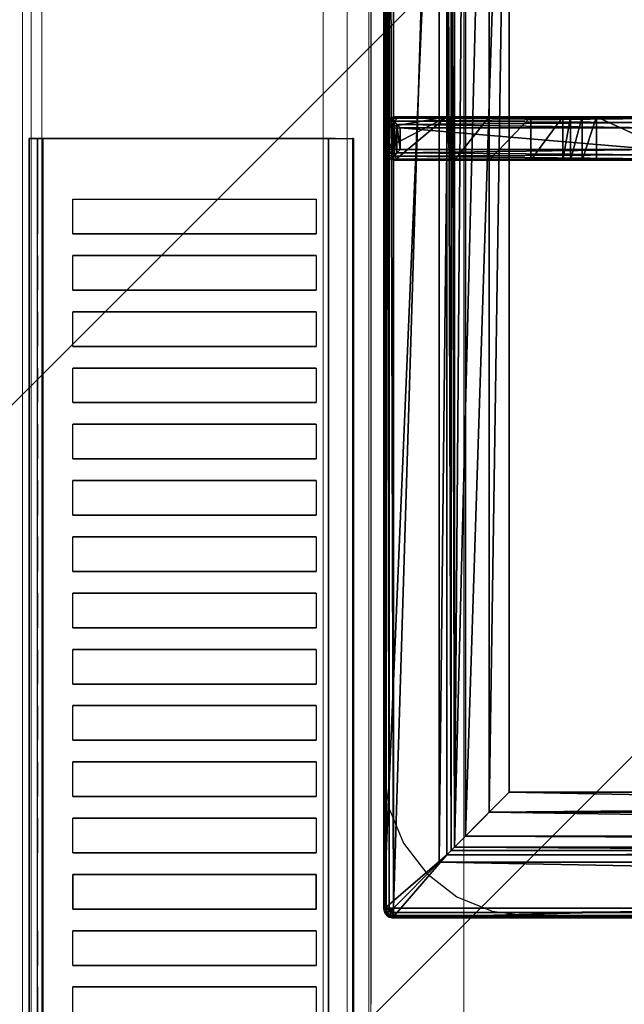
# Model space of a CAD drawing. Header units: millimetres. Extents: x 103872 to 294171, y 5570 to 32737.
# Tile 78 of 117: x 134599 to 134739, y 11654 to 11881. Entities that reach past the tile are written whole.
import ezdxf

# ---------------------------------------------------------------- set-up
doc = ezdxf.new("R2010")
doc.units = ezdxf.units.MM
doc.header["$LTSCALE"] = 2.5
doc.linetypes.add('CONTINUA', pattern=[0])
doc.layers.add('CKD Equipments', color=252, linetype='Continuous', lineweight=0)
doc.layers.add('Dimension', color=40, linetype='Continuous', lineweight=0)
for name, color, linetype in [('IQ_200_3D', 1, 'Continuous'), ('IQ_204_2D', 7, 'CONTINUA'), ('IQ_204_3D', 7, 'Continuous')]:
    doc.layers.add(name, color=color, linetype=linetype)

# ---------------------------------------------------------------- blocks, each defined once
blk = doc.blocks.new('ELECTROLUX-MC7-TOPFYERBRURNERS4')
at = {"layer": 'IQ_200_3D', "color": 8}
for points, invisible_edges in [([(454.11, -83.5, 900), (445.37, -84.65, 900), (400, -80.5, 900)], 10), ([(445.37, -84.65, 900), (437.22, -88.02, 900), (400, -80.5, 900)], 10), ([(437.22, -88.02, 900), (430.23, -93.39, 900), (400, -80.5, 900)], 10), ([(430.23, -93.39, 900), (424.86, -100.38, 900), (400, -80.5, 900)], 10), ([(424.86, -100.38, 900), (421.49, -108.53, 900), (400, -80.5, 900)], 10), ([(421.49, -108.53, 900), (420.34, -117.26, 900), (400, -80.5, 900)], 10), ([(400, -655, 900), (420.34, -619.74, 900), (420.34, -117.26, 900), (400, -80.5, 900)], 13), ([(400, -80.5, 900), (454.11, -83.5, 900), (745.89, -83.5, 900), (800, -80.5, 900)], 5)]:
    blk.add_3dface(points, dxfattribs=dict(at, invisible_edges=invisible_edges))
at = {"layer": 'IQ_204_2D', "color": 8}
for p, q in [((422, -83.5), (778, -83.5)), ((602.5, -83.5), (597.5, -83.5)), ((602.5, -83.5), (597.5, -83.5)), ((420, -651.5), (420, -85.5)), ((595, -85.97), (595, -146.26)), ((602.5, -85.5), (597.5, -85.5)), ((597.5, -146.31), (597.5, -85.5)), ((602.5, -85.5), (602.5, -146.31)), ((605, -146.26), (605, -85.97))]:
    blk.add_line(p, q, dxfattribs=at)
blk.add_lwpolyline([(751.02, -112.48), (448.98, -112.48), (448.98, -624.52), (751.02, -624.52)], close=True, dxfattribs=at)
blk.add_arc((422, -85.5), 2, 90, 180, dxfattribs=at)
at = {"layer": 'IQ_204_2D', "color": 8, "extrusion": (0, 0, -1)}
for centre, major_axis, start_param, end_param in [((597.5, -85.97), (-2.5, 0), 0, 0.895145), ((602.5, -85.97), (2.5, 0), -0.895145, 0)]:
    blk.add_ellipse(centre, major_axis=major_axis, ratio=0.948965, start_param=start_param, end_param=end_param, dxfattribs=at)
at = {"layer": 'IQ_204_2D', "color": 8}
for points, knots in [([(595.94, -84.12), (596.14, -83.95), (596.37, -83.81), (596.75, -83.64), (596.91, -83.59), (597.21, -83.53), (597.36, -83.51), (597.5, -83.5)], [11.861002, 11.861002, 11.861002, 11.861002, 12.775829, 12.775829, 13.352773, 13.352773, 13.929718, 13.929718, 13.929718, 13.929718]), ([(597.5, -85.5), (597.36, -85.37), (597.21, -85.24), (596.91, -84.97), (596.75, -84.83), (596.37, -84.49), (596.14, -84.29), (595.94, -84.12)], [0, 0, 0, 0, 0.576945, 0.576945, 1.153889, 1.153889, 2.068716, 2.068716, 2.068716, 2.068716]), ([(602.5, -83.5), (602.64, -83.51), (602.79, -83.53), (603.09, -83.59), (603.25, -83.64), (603.63, -83.81), (603.86, -83.95), (604.06, -84.12)], [0, 0, 0, 0, 0.576945, 0.576945, 1.153889, 1.153889, 2.068716, 2.068716, 2.068716, 2.068716]), ([(604.06, -84.12), (603.86, -84.29), (603.63, -84.49), (603.25, -84.83), (603.09, -84.97), (602.79, -85.24), (602.64, -85.37), (602.5, -85.5)], [11.858599, 11.858599, 11.858599, 11.858599, 12.773425, 12.773425, 13.35037, 13.35037, 13.927314, 13.927314, 13.927314, 13.927314])]:
    blk.add_open_spline(points, degree=3, knots=knots, dxfattribs=at)
at = {"layer": 'IQ_204_3D', "color": 8}
mesh = blk.add_polyface(dxfattribs=at)
corners = [(779.78, -85.71, 904.1), (780, -85.5, 900), (779.52, -84.72, 904.14), (779.73, -84.5, 900), (778, -83.5, 900), (778.78, -83.98, 904.14), (779, -83.77, 900), (777.79, -83.72, 904.1), (779.48, -85.71, 905.06), (779.29, -84.85, 905), (778.65, -85.21, 905.73), (778.76, -85.71, 905.75), (778.65, -84.21, 905), (777.79, -84.02, 905.06), (778.29, -84.85, 905.73), (777.79, -84.74, 905.75), (777.79, -85.71, 906), (422.21, -85.71, 906), (422.21, -84.74, 905.75), (422.21, -84.02, 905.06), (422.21, -83.72, 904.1), (422, -83.5, 900), (765.45, -638.95, 900), (422, -653.5, 900), (434.55, -638.95, 900), (765.45, -98.05, 900), (780, -651.5, 900), (434.55, -98.05, 900), (420, -85.5, 900), (421, -83.77, 900), (779.73, -652.5, 900), (779, -653.23, 900), (778, -653.5, 900), (420, -651.5, 900), (420.27, -652.5, 900), (421, -653.23, 900), (420.27, -84.5, 900), (421.22, -83.98, 904.14), (420.48, -84.72, 904.14), (420.22, -85.71, 904.1), (421.35, -84.21, 905), (421.71, -84.85, 905.73), (420.71, -84.85, 905), (420.52, -85.71, 905.06), (421.35, -85.21, 905.73), (421.24, -85.71, 905.75), (422.21, -651.29, 906), (421.24, -651.29, 905.75), (420.52, -651.29, 905.06), (420.22, -651.29, 904.1), (420.48, -652.28, 904.14), (421.22, -653.02, 904.14), (422.21, -653.28, 904.1), (420.71, -652.15, 905), (421.35, -651.79, 905.73), (421.35, -652.79, 905), (422.21, -652.98, 905.06), (421.71, -652.15, 905.73), (422.21, -652.26, 905.75), (435.55, -637.95, 899.73), (435.55, -99.05, 899.73), (436.28, -99.78, 899), (436.28, -637.22, 899), (438.88, -634.62, 902.5), (438.88, -102.38, 902.5), (436.31, -637.19, 905.06), (436.31, -99.81, 905.06), (432.81, -96.31, 906), (432.81, -640.69, 906), (448.98, -624.52, 885), (448.98, -112.48, 885), (444.36, -107.86, 885), (444.36, -629.14, 885), (777.79, -653.28, 904.1), (777.79, -652.98, 905.06), (777.79, -651.29, 906), (777.79, -652.26, 905.75), (763.72, -637.22, 899), (764.45, -637.95, 899.73), (764.45, -99.05, 899.73), (763.72, -99.78, 899), (767.19, -640.69, 906), (767.19, -96.31, 906), (778.78, -653.02, 904.14), (779.52, -652.28, 904.14), (779.78, -651.29, 904.1), (778.65, -652.79, 905), (778.29, -652.15, 905.73), (779.29, -652.15, 905), (779.48, -651.29, 905.06), (778.65, -651.79, 905.73), (778.76, -651.29, 905.75), (761.12, -634.62, 902.5), (751.02, -624.52, 885), (763.69, -637.19, 905.06), (755.64, -629.14, 885), (755.64, -107.86, 885), (751.02, -112.48, 885), (761.12, -102.38, 902.5), (763.69, -99.81, 905.06)]
mesh.append_faces([[corners[k] for k in face] for face in [(16, 10, 14), (17, 41, 44), (46, 54, 57), (75, 87, 90)]], dxfattribs={"color": 8})
mesh.append_faces([[corners[k] for k in face] for face in [(4, 5, 6), (8, 10, 11), (16, 11, 10), (15, 16, 14), (7, 19, 13), (13, 18, 15), (28, 38, 36), (19, 41, 18), (17, 18, 41), (45, 17, 44), (39, 48, 43), (43, 47, 45), (23, 51, 35), (48, 54, 47), (46, 47, 54), (58, 46, 57), (52, 74, 56), (76, 56, 74), (26, 84, 30), (74, 87, 76), (85, 88, 84), (88, 87, 86), (75, 76, 87), (91, 75, 90), (85, 8, 89), (11, 89, 8)]], dxfattribs={"vtx0": -1, "color": 8})
mesh.append_faces([[corners[k] for k in face] for face in [(16, 15, 17), (22, 23, 24), (25, 26, 22), (27, 21, 25), (21, 28, 29), (6, 1, 4), (4, 25, 21), (24, 28, 27), (35, 33, 23), (26, 25, 1), (23, 22, 32), (17, 45, 46), (75, 81, 46), (81, 16, 82), (46, 67, 17), (17, 82, 16), (93, 72, 69), (72, 93, 95), (70, 71, 97), (97, 95, 93)]], dxfattribs={"vtx0": -1, "vtx1": -1, "color": 8})
mesh.append_faces([[corners[k] for k in face] for face in [(21, 27, 28), (4, 1, 25), (26, 32, 22), (24, 23, 33)]], dxfattribs={"vtx0": -1, "vtx1": -1, "vtx2": -1, "color": 8})
mesh.append_faces([[corners[k] for k in face] for face in [(17, 15, 18), (24, 33, 28), (46, 45, 47), (75, 58, 76), (16, 91, 11)]], dxfattribs={"vtx0": -1, "vtx2": -1, "color": 8})
mesh.append_faces([[corners[k] for k in face] for face in [(0, 1, 2), (5, 2, 6), (8, 0, 9), (5, 12, 2), (5, 7, 12), (12, 13, 14), (12, 14, 9), (2, 9, 0), (10, 9, 14), (19, 18, 13), (4, 21, 7), (30, 31, 26), (34, 33, 35), (20, 21, 37), (38, 37, 36), (19, 20, 40), (38, 42, 37), (38, 39, 42), (42, 43, 44), (42, 44, 40), (37, 40, 20), (41, 40, 44), (48, 47, 43), (28, 33, 39), (49, 33, 50), (51, 50, 35), (48, 49, 53), (51, 55, 50), (51, 52, 55), (55, 56, 57), (55, 57, 53), (50, 53, 49), (54, 53, 57), (24, 27, 59), (61, 62, 60), (63, 64, 65), (67, 68, 66), (69, 70, 63), (61, 71, 62), (73, 74, 52), (58, 56, 76), (32, 73, 23), (62, 77, 59), (22, 24, 78), (27, 25, 60), (80, 61, 79), (73, 32, 83), (84, 83, 30), (74, 73, 86), (88, 89, 90), (88, 86, 84), (83, 84, 86), (92, 93, 63), (68, 81, 65), (92, 63, 94), (72, 95, 62), (95, 96, 77), (98, 97, 92), (81, 82, 94), (98, 92, 99), (77, 80, 78), (25, 22, 79), (0, 8, 85), (91, 89, 11), (80, 96, 61), (70, 97, 64), (64, 98, 66), (82, 67, 99), (1, 0, 26)]], dxfattribs={"vtx1": -1, "color": 8})
mesh.append_faces([[corners[k] for k in face] for face in [(31, 32, 26), (75, 46, 58), (75, 16, 81), (81, 68, 46), (68, 67, 46), (67, 82, 17), (70, 69, 71), (72, 71, 69), (71, 96, 97), (96, 95, 97), (16, 75, 91)]], dxfattribs={"vtx1": -1, "vtx2": -1, "color": 8})
mesh.append_faces([[corners[k] for k in face] for face in [(1, 3, 2), (4, 7, 5), (2, 3, 6), (8, 9, 10), (7, 13, 12), (12, 9, 2), (13, 15, 14), (7, 20, 19), (21, 20, 7), (6, 3, 1), (28, 36, 29), (21, 29, 37), (28, 39, 38), (37, 29, 36), (19, 40, 41), (39, 43, 42), (42, 40, 37), (43, 45, 44), (39, 49, 48), (33, 49, 39), (33, 34, 50), (23, 52, 51), (50, 34, 35), (48, 53, 54), (52, 56, 55), (55, 53, 50), (56, 58, 57), (27, 60, 59), (62, 59, 60), (64, 66, 65), (68, 65, 66), (70, 64, 63), (71, 72, 62), (73, 52, 23), (77, 78, 59), (24, 59, 78), (25, 79, 60), (61, 60, 79), (32, 31, 83), (26, 85, 84), (83, 31, 30), (74, 86, 87), (73, 83, 86), (85, 89, 88), (88, 90, 87), (89, 91, 90), (93, 69, 63), (81, 94, 65), (63, 65, 94), (95, 77, 62), (96, 80, 77), (97, 93, 92), (82, 99, 94), (92, 94, 99), (80, 79, 78), (22, 78, 79), (96, 71, 61), (97, 98, 64), (98, 99, 66), (67, 66, 99), (0, 85, 26)]], dxfattribs={"vtx2": -1, "color": 8})
mesh = blk.add_polyface(dxfattribs=at)
corners = [(595, -124.88, 908.5), (595, -117.48, 885), (605, -124.88, 908.5), (605, -117.48, 885), (595, -132.65, 915.27), (605, -132.65, 915.27), (595, -154.61, 919.15), (605, -154.61, 919.15), (595, -129.29, 914.02), (605, -129.29, 914.02), (605, -126.58, 911.67), (595, -126.58, 911.67), (605, -99.78, 899), (605, -107.86, 885), (605, -99.33, 899.53), (605, -98.73, 899.88), (605, -98.05, 900), (605, -86, 900), (605, -146.26, 932.5), (605, -87.71, 932.5), (605, -202.14, 930.01), (605, -171.65, 922), (605, -202.56, 922), (605, -165.46, 921.68), (605, -160.6, 920.73), (597.5, -85.23, 933.1), (597.5, -83.5, 900), (596.7, -85.4, 933.81), (595.33, -84.75, 900), (595.94, -85.86, 934.45), (596.25, -83.84, 900), (595.25, -86.68, 933.58), (595, -87.71, 932.5), (595, -86, 900), (602.5, -83.5, 900), (602.5, -85.23, 933.1), (595, -98.05, 900), (603.75, -83.84, 900), (604.67, -84.75, 900), (595, -107.86, 885), (595, -99.78, 899), (595, -146.26, 932.5), (595, -160.6, 920.73), (595, -165.46, 921.68), (595, -202.56, 922), (595, -202.14, 930.01), (595, -171.65, 922), (595, -98.73, 899.88), (595, -99.33, 899.53), (597.5, -204.61, 930.59), (596.72, -204.45, 931.28), (597.5, -205.06, 922), (596.25, -204.73, 922), (595.26, -203.19, 931.06), (595.33, -203.81, 922), (595.97, -204.03, 931.91), (595.33, -146.29, 933.75), (596.79, -203.33, 932.35), (596.25, -146.31, 934.67), (597.5, -146.31, 935), (597.18, -202.99, 932.45), (597.35, -202.84, 932.47), (597.43, -202.77, 932.48), (597.47, -202.73, 932.48), (597.5, -202.71, 932.48), (602.5, -205.06, 922), (604.67, -203.81, 922), (603.75, -204.73, 922), (596.7, -86.52, 934.87), (597.5, -87.23, 935), (603.28, -204.45, 931.28), (602.5, -204.61, 930.59), (604.03, -204.03, 931.91), (603.21, -203.33, 932.35), (602.65, -202.84, 932.47), (602.82, -202.99, 932.45), (602.53, -202.73, 932.48), (602.57, -202.77, 932.48), (602.5, -202.71, 932.48), (602.5, -146.31, 935), (602.5, -87.23, 935), (604.06, -85.86, 934.45), (603.3, -86.52, 934.87), (603.3, -85.4, 933.81), (604.75, -86.68, 933.58), (604.67, -146.29, 933.75), (603.75, -146.31, 934.67), (604.74, -203.19, 931.06)]
mesh.append_faces([[corners[k] for k in face] for face in [(25, 26, 27), (28, 29, 30), (29, 28, 31), (29, 27, 30), (27, 26, 30), (49, 50, 51), (51, 50, 52), (53, 54, 55), (54, 52, 55), (55, 52, 50), (57, 58, 55), (55, 56, 53), (31, 56, 29), (29, 58, 68), (69, 68, 59), (35, 83, 34), (34, 83, 37), (84, 38, 81), (38, 37, 81), (81, 37, 83), (82, 86, 81), (80, 79, 82), (81, 85, 84), (71, 65, 70), (66, 72, 67), (72, 66, 87), (72, 70, 67), (70, 65, 67), (87, 85, 72), (72, 86, 73)]], dxfattribs={"color": 8})
mesh.append_faces([[corners[k] for k in face] for face in [(5, 8, 9), (0, 10, 11), (11, 9, 8), (33, 31, 28), (33, 16, 36), (58, 56, 55), (56, 58, 29), (79, 86, 82), (86, 85, 81), (22, 87, 66), (85, 86, 72), (21, 43, 23)]], dxfattribs={"vtx0": -1, "color": 8})
mesh.append_faces([[corners[k] for k in face] for face in [(3, 12, 2), (2, 16, 10), (18, 5, 19), (20, 21, 18), (37, 17, 34), (34, 16, 26), (11, 36, 0), (8, 32, 11), (32, 4, 41), (0, 40, 1), (52, 44, 51), (51, 21, 65), (22, 65, 21), (74, 61, 75), (6, 7, 42)]], dxfattribs={"vtx0": -1, "vtx1": -1, "color": 8})
mesh.append_faces([[corners[k] for k in face] for face in [(33, 26, 16), (61, 62, 59), (62, 63, 59), (63, 64, 59), (46, 21, 51), (61, 74, 62), (76, 63, 77), (78, 64, 76), (64, 63, 76), (63, 62, 77), (77, 62, 74), (59, 64, 79), (64, 78, 79), (78, 76, 79), (76, 77, 79), (77, 74, 79)]], dxfattribs={"vtx0": -1, "vtx1": -1, "vtx2": -1, "color": 8})
mesh.append_faces([[corners[k] for k in face] for face in [(10, 17, 19), (41, 43, 46), (41, 53, 56), (41, 56, 31), (59, 79, 80), (18, 84, 85), (18, 85, 87), (79, 73, 86)]], dxfattribs={"vtx0": -1, "vtx2": -1, "color": 8})
mesh.append_faces([[corners[k] for k in face] for face in [(0, 1, 2), (4, 5, 6), (4, 8, 5), (10, 9, 11), (32, 31, 33), (26, 25, 34), (28, 30, 33), (39, 1, 40), (44, 45, 46), (53, 45, 54), (45, 53, 41), (60, 61, 59), (66, 67, 22), (32, 41, 31), (50, 70, 55), (50, 49, 70), (55, 72, 57), (60, 57, 75), (69, 59, 80), (25, 27, 35), (29, 81, 27), (81, 29, 82), (80, 82, 69), (83, 35, 27), (19, 17, 84), (19, 84, 18), (20, 87, 22), (20, 18, 87), (75, 73, 79), (49, 51, 71), (42, 24, 43), (13, 3, 39), (12, 13, 40), (36, 16, 47), (12, 40, 14), (48, 47, 14)]], dxfattribs={"vtx1": -1, "color": 8})
mesh.append_faces([[corners[k] for k in face] for face in [(5, 7, 6), (12, 14, 2), (14, 15, 2), (15, 16, 2), (16, 17, 10), (21, 23, 18), (23, 24, 18), (24, 7, 18), (7, 5, 18), (5, 9, 19), (9, 10, 19), (30, 26, 33), (17, 16, 34), (8, 4, 32), (4, 6, 41), (6, 42, 41), (42, 43, 41), (45, 41, 46), (32, 33, 11), (33, 36, 11), (36, 47, 0), (47, 48, 0), (48, 40, 0), (58, 57, 59), (44, 46, 51), (67, 65, 22), (46, 43, 21)]], dxfattribs={"vtx1": -1, "vtx2": -1, "color": 8})
mesh.append_faces([[corners[k] for k in face] for face in [(1, 3, 2), (0, 2, 10), (3, 13, 12), (20, 22, 21), (25, 35, 34), (37, 38, 17), (45, 44, 54), (57, 60, 59), (52, 54, 44), (59, 68, 58), (49, 71, 70), (70, 72, 55), (72, 73, 57), (61, 60, 75), (57, 73, 75), (29, 68, 82), (81, 83, 27), (82, 68, 69), (17, 38, 84), (74, 75, 79), (51, 65, 71), (7, 24, 42), (24, 23, 43), (3, 1, 39), (13, 39, 40), (16, 15, 47), (40, 48, 14), (47, 15, 14)]], dxfattribs={"vtx2": -1, "color": 8})
blk = doc.blocks.new('ELECTROLUX-MC-CAMINO400')
at = {"layer": 'IQ_200_3D', "color": 8}
for points in [[(0, -0.21, 917.01), (0, -0.21, 956), (400, -0.21, 956), (400, -0.21, 917.01)], [(0, -69.44, 915), (0, -3.39, 915), (400, -3.39, 915), (400, -69.44, 915)]]:
    blk.add_3dface(points, dxfattribs=at)
for points, invisible_edges in [([(0, -0.21, 956), (0, -0.36, 956.76), (400, -0.36, 956.76), (400, -0.21, 956)], 2), ([(0, -0.25, 916.62), (0, -0.21, 917.01), (400, -0.21, 917.01), (400, -0.25, 916.62)], 8), ([(0, -0.37, 916.23), (0, -0.25, 916.62), (400, -0.25, 916.62), (400, -0.37, 916.23)], 10), ([(0, -0.36, 956.76), (0, -0.78, 957.41), (400, -0.78, 957.41), (400, -0.36, 956.76)], 10), ([(0, -0.56, 915.88), (0, -0.37, 916.23), (400, -0.37, 916.23), (400, -0.56, 915.88)], 10), ([(0, -0.82, 915.58), (0, -0.56, 915.88), (400, -0.56, 915.88), (400, -0.82, 915.58)], 10), ([(0, -0.78, 957.41), (0, -1.43, 957.84), (400, -1.43, 957.84), (400, -0.78, 957.41)], 10), ([(0, -1.41, 915.27), (0, -0.82, 915.58), (400, -0.82, 915.58), (400, -1.41, 915.27)], 10), ([(0, -2.05, 915.07), (0, -1.41, 915.27), (400, -1.41, 915.27), (400, -2.05, 915.07)], 10), ([(0, -1.43, 957.84), (0, -2.19, 958), (400, -2.19, 958), (400, -1.43, 957.84)], 8), ([(0, -2.72, 914.98), (0, -2.05, 915.07), (400, -2.05, 915.07), (400, -2.72, 914.98)], 10), ([(196, -10.37, 957.76), (204, -10.37, 957.76), (204, -2.19, 958), (196, -2.19, 958)], 10), ([(204, -2.19, 958), (209, -2.19, 958), (209, -10.37, 957.76), (204, -10.37, 957.76)], 14), ([(209, -10.37, 957.76), (217, -10.37, 957.76), (217, -2.19, 958), (209, -2.19, 958)], 10), ([(217, -2.19, 958), (222, -2.19, 958), (222, -10.37, 957.76), (217, -10.37, 957.76)], 14), ([(230, -10.37, 957.76), (222, -10.37, 957.76), (222, -2.19, 958), (230, -2.19, 958)], 10), ([(230, -2.19, 958), (235, -2.19, 958), (235, -10.37, 957.76), (230, -10.37, 957.76)], 14), ([(235, -10.37, 957.76), (243, -10.37, 957.76), (243, -2.19, 958), (235, -2.19, 958)], 10), ([(243, -2.19, 958), (248, -2.19, 958), (248, -10.37, 957.76), (243, -10.37, 957.76)], 14), ([(248, -10.37, 957.76), (256, -10.37, 957.76), (256, -2.19, 958), (248, -2.19, 958)], 10), ([(256, -2.19, 958), (261, -2.19, 958), (261, -10.37, 957.76), (256, -10.37, 957.76)], 14), ([(261, -10.37, 957.76), (269, -10.37, 957.76), (269, -2.19, 958), (261, -2.19, 958)], 10), ([(269, -2.19, 958), (274, -2.19, 958), (274, -10.37, 957.76), (269, -10.37, 957.76)], 14), ([(274, -10.37, 957.76), (282, -10.37, 957.76), (282, -2.19, 958), (274, -2.19, 958)], 10), ([(282, -2.19, 958), (287, -2.19, 958), (287, -10.37, 957.76), (282, -10.37, 957.76)], 14), ([(287, -10.37, 957.76), (295, -10.37, 957.76), (295, -2.19, 958), (287, -2.19, 958)], 10), ([(295, -2.19, 958), (300, -2.19, 958), (300, -10.37, 957.76), (295, -10.37, 957.76)], 14), ([(300, -10.37, 957.76), (308, -10.37, 957.76), (308, -2.19, 958), (300, -2.19, 958)], 10), ([(308, -2.19, 958), (313, -2.19, 958), (313, -10.37, 957.76), (308, -10.37, 957.76)], 14), ([(313, -10.37, 957.76), (321, -10.37, 957.76), (321, -2.19, 958), (313, -2.19, 958)], 10), ([(321, -2.19, 958), (326, -2.19, 958), (326, -10.37, 957.76), (321, -10.37, 957.76)], 14), ([(326, -10.37, 957.76), (334, -10.37, 957.76), (334, -2.19, 958), (326, -2.19, 958)], 10), ([(334, -2.19, 958), (339, -2.19, 958), (339, -10.37, 957.76), (334, -10.37, 957.76)], 14), ([(339, -10.37, 957.76), (347, -10.37, 957.76), (347, -2.19, 958), (339, -2.19, 958)], 10), ([(347, -2.19, 958), (352, -2.19, 958), (352, -10.37, 957.76), (347, -10.37, 957.76)], 14), ([(352, -10.37, 957.76), (360, -10.37, 957.76), (360, -2.19, 958), (352, -2.19, 958)], 10), ([(360, -2.19, 958), (365, -2.19, 958), (365, -10.37, 957.76), (360, -10.37, 957.76)], 14), ([(365, -10.37, 957.76), (373, -10.37, 957.76), (373, -2.19, 958), (365, -2.19, 958)], 10), ([(373, -2.19, 958), (378, -2.19, 958), (378, -10.37, 957.76), (373, -10.37, 957.76)], 14), ([(378, -10.37, 957.76), (386, -10.37, 957.76), (386, -2.19, 958), (378, -2.19, 958)], 10), ([(400, -10.37, 957.76), (400, -2.19, 958), (386, -2.19, 958), (386, -10.37, 957.76)], 12), ([(0, -3.39, 915), (0, -2.72, 914.98), (400, -2.72, 914.98), (400, -3.39, 915)], 2), ([(204, -17.47, 956.91), (204, -10.37, 957.76), (209, -10.37, 957.76), (209, -17.47, 956.91)], 10), ([(217, -17.47, 956.91), (217, -10.37, 957.76), (222, -10.37, 957.76), (222, -17.47, 956.91)], 10), ([(230, -17.47, 956.91), (230, -10.37, 957.76), (235, -10.37, 957.76), (235, -17.47, 956.91)], 10), ([(243, -17.47, 956.91), (243, -10.37, 957.76), (248, -10.37, 957.76), (248, -17.47, 956.91)], 10), ([(256, -17.47, 956.91), (256, -10.37, 957.76), (261, -10.37, 957.76), (261, -17.47, 956.91)], 10), ([(269, -17.47, 956.91), (269, -10.37, 957.76), (274, -10.37, 957.76), (274, -17.47, 956.91)], 10), ([(282, -17.47, 956.91), (282, -10.37, 957.76), (287, -10.37, 957.76), (287, -17.47, 956.91)], 10), ([(295, -17.47, 956.91), (295, -10.37, 957.76), (300, -10.37, 957.76), (300, -17.47, 956.91)], 10), ([(308, -17.47, 956.91), (308, -10.37, 957.76), (313, -10.37, 957.76), (313, -17.47, 956.91)], 10), ([(321, -17.47, 956.91), (321, -10.37, 957.76), (326, -10.37, 957.76), (326, -17.47, 956.91)], 10), ([(334, -17.47, 956.91), (334, -10.37, 957.76), (339, -10.37, 957.76), (339, -17.47, 956.91)], 10), ([(347, -17.47, 956.91), (347, -10.37, 957.76), (352, -10.37, 957.76), (352, -17.47, 956.91)], 10), ([(360, -17.47, 956.91), (360, -10.37, 957.76), (365, -10.37, 957.76), (365, -17.47, 956.91)], 10), ([(373, -17.47, 956.91), (373, -10.37, 957.76), (378, -10.37, 957.76), (378, -17.47, 956.91)], 10), ([(400, -17.47, 956.91), (400, -10.37, 957.76), (386, -10.37, 957.76), (386, -17.47, 956.91)], 10), ([(204, -24.48, 955.45), (204, -17.47, 956.91), (209, -17.47, 956.91), (209, -24.48, 955.45)], 10), ([(217, -24.48, 955.45), (217, -17.47, 956.91), (222, -17.47, 956.91), (222, -24.48, 955.45)], 10), ([(230, -24.48, 955.45), (230, -17.47, 956.91), (235, -17.47, 956.91), (235, -24.48, 955.45)], 10), ([(243, -24.48, 955.45), (243, -17.47, 956.91), (248, -17.47, 956.91), (248, -24.48, 955.45)], 10), ([(256, -24.48, 955.45), (256, -17.47, 956.91), (261, -17.47, 956.91), (261, -24.48, 955.45)], 10), ([(269, -24.48, 955.45), (269, -17.47, 956.91), (274, -17.47, 956.91), (274, -24.48, 955.45)], 10), ([(282, -24.48, 955.45), (282, -17.47, 956.91), (287, -17.47, 956.91), (287, -24.48, 955.45)], 10), ([(295, -24.48, 955.45), (295, -17.47, 956.91), (300, -17.47, 956.91), (300, -24.48, 955.45)], 10), ([(308, -24.48, 955.45), (308, -17.47, 956.91), (313, -17.47, 956.91), (313, -24.48, 955.45)], 10), ([(321, -24.48, 955.45), (321, -17.47, 956.91), (326, -17.47, 956.91), (326, -24.48, 955.45)], 10), ([(334, -24.48, 955.45), (334, -17.47, 956.91), (339, -17.47, 956.91), (339, -24.48, 955.45)], 10), ([(347, -24.48, 955.45), (347, -17.47, 956.91), (352, -17.47, 956.91), (352, -24.48, 955.45)], 10), ([(360, -24.48, 955.45), (360, -17.47, 956.91), (365, -17.47, 956.91), (365, -24.48, 955.45)], 10), ([(373, -24.48, 955.45), (373, -17.47, 956.91), (378, -17.47, 956.91), (378, -24.48, 955.45)], 10), ([(400, -24.48, 955.45), (400, -17.47, 956.91), (386, -17.47, 956.91), (386, -24.48, 955.45)], 10), ([(204, -31.33, 953.39), (204, -24.48, 955.45), (209, -24.48, 955.45), (209, -31.33, 953.39)], 10), ([(217, -31.33, 953.39), (217, -24.48, 955.45), (222, -24.48, 955.45), (222, -31.33, 953.39)], 10), ([(230, -31.33, 953.39), (230, -24.48, 955.45), (235, -24.48, 955.45), (235, -31.33, 953.39)], 10), ([(243, -31.33, 953.39), (243, -24.48, 955.45), (248, -24.48, 955.45), (248, -31.33, 953.39)], 10), ([(256, -31.33, 953.39), (256, -24.48, 955.45), (261, -24.48, 955.45), (261, -31.33, 953.39)], 10), ([(269, -31.33, 953.39), (269, -24.48, 955.45), (274, -24.48, 955.45), (274, -31.33, 953.39)], 10), ([(282, -31.33, 953.39), (282, -24.48, 955.45), (287, -24.48, 955.45), (287, -31.33, 953.39)], 10), ([(295, -31.33, 953.39), (295, -24.48, 955.45), (300, -24.48, 955.45), (300, -31.33, 953.39)], 10), ([(308, -31.33, 953.39), (308, -24.48, 955.45), (313, -24.48, 955.45), (313, -31.33, 953.39)], 10), ([(321, -31.33, 953.39), (321, -24.48, 955.45), (326, -24.48, 955.45), (326, -31.33, 953.39)], 10), ([(334, -31.33, 953.39), (334, -24.48, 955.45), (339, -24.48, 955.45), (339, -31.33, 953.39)], 10), ([(347, -31.33, 953.39), (347, -24.48, 955.45), (352, -24.48, 955.45), (352, -31.33, 953.39)], 10), ([(360, -31.33, 953.39), (360, -24.48, 955.45), (365, -24.48, 955.45), (365, -31.33, 953.39)], 10), ([(373, -31.33, 953.39), (373, -24.48, 955.45), (378, -24.48, 955.45), (378, -31.33, 953.39)], 10), ([(400, -31.33, 953.39), (400, -24.48, 955.45), (386, -24.48, 955.45), (386, -31.33, 953.39)], 10), ([(204, -37.98, 950.75), (204, -31.33, 953.39), (209, -31.33, 953.39), (209, -37.98, 950.75)], 10), ([(217, -37.98, 950.75), (217, -31.33, 953.39), (222, -31.33, 953.39), (222, -37.98, 950.75)], 10), ([(230, -37.98, 950.75), (230, -31.33, 953.39), (235, -31.33, 953.39), (235, -37.98, 950.75)], 10), ([(243, -37.98, 950.75), (243, -31.33, 953.39), (248, -31.33, 953.39), (248, -37.98, 950.75)], 10), ([(256, -37.98, 950.75), (256, -31.33, 953.39), (261, -31.33, 953.39), (261, -37.98, 950.75)], 10), ([(269, -37.98, 950.75), (269, -31.33, 953.39), (274, -31.33, 953.39), (274, -37.98, 950.75)], 10), ([(282, -37.98, 950.75), (282, -31.33, 953.39), (287, -31.33, 953.39), (287, -37.98, 950.75)], 10), ([(295, -37.98, 950.75), (295, -31.33, 953.39), (300, -31.33, 953.39), (300, -37.98, 950.75)], 10), ([(308, -37.98, 950.75), (308, -31.33, 953.39), (313, -31.33, 953.39), (313, -37.98, 950.75)], 10), ([(321, -37.98, 950.75), (321, -31.33, 953.39), (326, -31.33, 953.39), (326, -37.98, 950.75)], 10), ([(334, -37.98, 950.75), (334, -31.33, 953.39), (339, -31.33, 953.39), (339, -37.98, 950.75)], 10), ([(347, -37.98, 950.75), (347, -31.33, 953.39), (352, -31.33, 953.39), (352, -37.98, 950.75)], 10), ([(360, -37.98, 950.75), (360, -31.33, 953.39), (365, -31.33, 953.39), (365, -37.98, 950.75)], 10), ([(373, -37.98, 950.75), (373, -31.33, 953.39), (378, -31.33, 953.39), (378, -37.98, 950.75)], 10), ([(400, -37.98, 950.75), (400, -31.33, 953.39), (386, -31.33, 953.39), (386, -37.98, 950.75)], 10), ([(204, -44.37, 947.54), (204, -37.98, 950.75), (209, -37.98, 950.75), (209, -44.37, 947.54)], 10), ([(217, -44.37, 947.54), (217, -37.98, 950.75), (222, -37.98, 950.75), (222, -44.37, 947.54)], 10), ([(230, -44.37, 947.54), (230, -37.98, 950.75), (235, -37.98, 950.75), (235, -44.37, 947.54)], 10), ([(243, -44.37, 947.54), (243, -37.98, 950.75), (248, -37.98, 950.75), (248, -44.37, 947.54)], 10), ([(256, -44.37, 947.54), (256, -37.98, 950.75), (261, -37.98, 950.75), (261, -44.37, 947.54)], 10), ([(269, -44.37, 947.54), (269, -37.98, 950.75), (274, -37.98, 950.75), (274, -44.37, 947.54)], 10), ([(282, -44.37, 947.54), (282, -37.98, 950.75), (287, -37.98, 950.75), (287, -44.37, 947.54)], 10), ([(295, -44.37, 947.54), (295, -37.98, 950.75), (300, -37.98, 950.75), (300, -44.37, 947.54)], 10), ([(308, -44.37, 947.54), (308, -37.98, 950.75), (313, -37.98, 950.75), (313, -44.37, 947.54)], 10), ([(321, -44.37, 947.54), (321, -37.98, 950.75), (326, -37.98, 950.75), (326, -44.37, 947.54)], 10), ([(334, -44.37, 947.54), (334, -37.98, 950.75), (339, -37.98, 950.75), (339, -44.37, 947.54)], 10), ([(347, -44.37, 947.54), (347, -37.98, 950.75), (352, -37.98, 950.75), (352, -44.37, 947.54)], 10), ([(360, -44.37, 947.54), (360, -37.98, 950.75), (365, -37.98, 950.75), (365, -44.37, 947.54)], 10), ([(373, -44.37, 947.54), (373, -37.98, 950.75), (378, -37.98, 950.75), (378, -44.37, 947.54)], 10), ([(400, -44.37, 947.54), (400, -37.98, 950.75), (386, -37.98, 950.75), (386, -44.37, 947.54)], 10), ([(204, -50.47, 943.8), (204, -44.37, 947.54), (209, -44.37, 947.54), (209, -50.47, 943.8)], 10), ([(217, -50.47, 943.8), (217, -44.37, 947.54), (222, -44.37, 947.54), (222, -50.47, 943.8)], 10), ([(230, -50.47, 943.8), (230, -44.37, 947.54), (235, -44.37, 947.54), (235, -50.47, 943.8)], 10), ([(243, -50.47, 943.8), (243, -44.37, 947.54), (248, -44.37, 947.54), (248, -50.47, 943.8)], 10), ([(256, -50.47, 943.8), (256, -44.37, 947.54), (261, -44.37, 947.54), (261, -50.47, 943.8)], 10), ([(269, -50.47, 943.8), (269, -44.37, 947.54), (274, -44.37, 947.54), (274, -50.47, 943.8)], 10), ([(282, -50.47, 943.8), (282, -44.37, 947.54), (287, -44.37, 947.54), (287, -50.47, 943.8)], 10), ([(295, -50.47, 943.8), (295, -44.37, 947.54), (300, -44.37, 947.54), (300, -50.47, 943.8)], 10), ([(308, -50.47, 943.8), (308, -44.37, 947.54), (313, -44.37, 947.54), (313, -50.47, 943.8)], 10), ([(321, -50.47, 943.8), (321, -44.37, 947.54), (326, -44.37, 947.54), (326, -50.47, 943.8)], 10), ([(334, -50.47, 943.8), (334, -44.37, 947.54), (339, -44.37, 947.54), (339, -50.47, 943.8)], 10), ([(347, -50.47, 943.8), (347, -44.37, 947.54), (352, -44.37, 947.54), (352, -50.47, 943.8)], 10), ([(360, -50.47, 943.8), (360, -44.37, 947.54), (365, -44.37, 947.54), (365, -50.47, 943.8)], 10), ([(373, -50.47, 943.8), (373, -44.37, 947.54), (378, -44.37, 947.54), (378, -50.47, 943.8)], 10), ([(400, -50.47, 943.8), (400, -44.37, 947.54), (386, -44.37, 947.54), (386, -50.47, 943.8)], 10), ([(204, -56.22, 939.54), (204, -50.47, 943.8), (209, -50.47, 943.8), (209, -56.22, 939.54)], 10), ([(217, -56.22, 939.54), (217, -50.47, 943.8), (222, -50.47, 943.8), (222, -56.22, 939.54)], 10), ([(230, -56.22, 939.54), (230, -50.47, 943.8), (235, -50.47, 943.8), (235, -56.22, 939.54)], 10), ([(243, -56.22, 939.54), (243, -50.47, 943.8), (248, -50.47, 943.8), (248, -56.22, 939.54)], 10), ([(256, -56.22, 939.54), (256, -50.47, 943.8), (261, -50.47, 943.8), (261, -56.22, 939.54)], 10), ([(269, -56.22, 939.54), (269, -50.47, 943.8), (274, -50.47, 943.8), (274, -56.22, 939.54)], 10), ([(282, -56.22, 939.54), (282, -50.47, 943.8), (287, -50.47, 943.8), (287, -56.22, 939.54)], 10), ([(295, -56.22, 939.54), (295, -50.47, 943.8), (300, -50.47, 943.8), (300, -56.22, 939.54)], 10), ([(308, -56.22, 939.54), (308, -50.47, 943.8), (313, -50.47, 943.8), (313, -56.22, 939.54)], 10), ([(321, -56.22, 939.54), (321, -50.47, 943.8), (326, -50.47, 943.8), (326, -56.22, 939.54)], 10), ([(334, -56.22, 939.54), (334, -50.47, 943.8), (339, -50.47, 943.8), (339, -56.22, 939.54)], 10), ([(347, -56.22, 939.54), (347, -50.47, 943.8), (352, -50.47, 943.8), (352, -56.22, 939.54)], 10), ([(360, -56.22, 939.54), (360, -50.47, 943.8), (365, -50.47, 943.8), (365, -56.22, 939.54)], 10), ([(373, -56.22, 939.54), (373, -50.47, 943.8), (378, -50.47, 943.8), (378, -56.22, 939.54)], 10), ([(400, -56.22, 939.54), (400, -50.47, 943.8), (386, -50.47, 943.8), (386, -56.22, 939.54)], 10), ([(204, -61.59, 934.81), (204, -56.22, 939.54), (209, -56.22, 939.54), (209, -61.59, 934.81)], 10), ([(217, -61.59, 934.81), (217, -56.22, 939.54), (222, -56.22, 939.54), (222, -61.59, 934.81)], 10), ([(230, -61.59, 934.81), (230, -56.22, 939.54), (235, -56.22, 939.54), (235, -61.59, 934.81)], 10), ([(243, -61.59, 934.81), (243, -56.22, 939.54), (248, -56.22, 939.54), (248, -61.59, 934.81)], 10), ([(256, -61.59, 934.81), (256, -56.22, 939.54), (261, -56.22, 939.54), (261, -61.59, 934.81)], 10), ([(269, -61.59, 934.81), (269, -56.22, 939.54), (274, -56.22, 939.54), (274, -61.59, 934.81)], 10), ([(282, -61.59, 934.81), (282, -56.22, 939.54), (287, -56.22, 939.54), (287, -61.59, 934.81)], 10), ([(295, -61.59, 934.81), (295, -56.22, 939.54), (300, -56.22, 939.54), (300, -61.59, 934.81)], 10), ([(308, -61.59, 934.81), (308, -56.22, 939.54), (313, -56.22, 939.54), (313, -61.59, 934.81)], 10), ([(321, -61.59, 934.81), (321, -56.22, 939.54), (326, -56.22, 939.54), (326, -61.59, 934.81)], 10), ([(334, -61.59, 934.81), (334, -56.22, 939.54), (339, -56.22, 939.54), (339, -61.59, 934.81)], 10), ([(347, -61.59, 934.81), (347, -56.22, 939.54), (352, -56.22, 939.54), (352, -61.59, 934.81)], 10), ([(360, -61.59, 934.81), (360, -56.22, 939.54), (365, -56.22, 939.54), (365, -61.59, 934.81)], 10), ([(373, -61.59, 934.81), (373, -56.22, 939.54), (378, -56.22, 939.54), (378, -61.59, 934.81)], 10), ([(400, -61.59, 934.81), (400, -56.22, 939.54), (386, -56.22, 939.54), (386, -61.59, 934.81)], 10), ([(204, -66.52, 929.63), (204, -61.59, 934.81), (209, -61.59, 934.81), (209, -66.52, 929.63)], 10), ([(217, -66.52, 929.63), (217, -61.59, 934.81), (222, -61.59, 934.81), (222, -66.52, 929.63)], 10), ([(230, -66.52, 929.63), (230, -61.59, 934.81), (235, -61.59, 934.81), (235, -66.52, 929.63)], 10), ([(243, -66.52, 929.63), (243, -61.59, 934.81), (248, -61.59, 934.81), (248, -66.52, 929.63)], 10), ([(256, -66.52, 929.63), (256, -61.59, 934.81), (261, -61.59, 934.81), (261, -66.52, 929.63)], 10), ([(269, -66.52, 929.63), (269, -61.59, 934.81), (274, -61.59, 934.81), (274, -66.52, 929.63)], 10), ([(282, -66.52, 929.63), (282, -61.59, 934.81), (287, -61.59, 934.81), (287, -66.52, 929.63)], 10), ([(295, -66.52, 929.63), (295, -61.59, 934.81), (300, -61.59, 934.81), (300, -66.52, 929.63)], 10), ([(308, -66.52, 929.63), (308, -61.59, 934.81), (313, -61.59, 934.81), (313, -66.52, 929.63)], 10), ([(321, -66.52, 929.63), (321, -61.59, 934.81), (326, -61.59, 934.81), (326, -66.52, 929.63)], 10), ([(334, -66.52, 929.63), (334, -61.59, 934.81), (339, -61.59, 934.81), (339, -66.52, 929.63)], 10), ([(347, -66.52, 929.63), (347, -61.59, 934.81), (352, -61.59, 934.81), (352, -66.52, 929.63)], 10), ([(360, -66.52, 929.63), (360, -61.59, 934.81), (365, -61.59, 934.81), (365, -66.52, 929.63)], 10), ([(373, -66.52, 929.63), (373, -61.59, 934.81), (378, -61.59, 934.81), (378, -66.52, 929.63)], 10), ([(400, -66.52, 929.63), (400, -61.59, 934.81), (386, -61.59, 934.81), (386, -66.52, 929.63)], 10), ([(196, -71, 924.05), (204, -71, 924.05), (204, -66.52, 929.63), (196, -66.52, 929.63)], 11), ([(204, -71, 924.05), (209, -71, 924.05), (209, -66.52, 929.63), (204, -66.52, 929.63)], 15), ([(209, -71, 924.05), (217, -71, 924.05), (217, -66.52, 929.63), (209, -66.52, 929.63)], 11), ([(217, -71, 924.05), (222, -71, 924.05), (222, -66.52, 929.63), (217, -66.52, 929.63)], 15), ([(230, -71, 924.05), (222, -71, 924.05), (222, -66.52, 929.63), (230, -66.52, 929.63)], 11), ([(230, -71, 924.05), (235, -71, 924.05), (235, -66.52, 929.63), (230, -66.52, 929.63)], 15), ([(235, -71, 924.05), (243, -71, 924.05), (243, -66.52, 929.63), (235, -66.52, 929.63)], 11), ([(243, -71, 924.05), (248, -71, 924.05), (248, -66.52, 929.63), (243, -66.52, 929.63)], 15), ([(248, -71, 924.05), (256, -71, 924.05), (256, -66.52, 929.63), (248, -66.52, 929.63)], 11), ([(256, -71, 924.05), (261, -71, 924.05), (261, -66.52, 929.63), (256, -66.52, 929.63)], 15), ([(261, -71, 924.05), (269, -71, 924.05), (269, -66.52, 929.63), (261, -66.52, 929.63)], 11), ([(269, -71, 924.05), (274, -71, 924.05), (274, -66.52, 929.63), (269, -66.52, 929.63)], 15), ([(274, -71, 924.05), (282, -71, 924.05), (282, -66.52, 929.63), (274, -66.52, 929.63)], 11), ([(282, -71, 924.05), (287, -71, 924.05), (287, -66.52, 929.63), (282, -66.52, 929.63)], 15), ([(287, -71, 924.05), (295, -71, 924.05), (295, -66.52, 929.63), (287, -66.52, 929.63)], 11), ([(295, -71, 924.05), (300, -71, 924.05), (300, -66.52, 929.63), (295, -66.52, 929.63)], 15), ([(300, -71, 924.05), (308, -71, 924.05), (308, -66.52, 929.63), (300, -66.52, 929.63)], 11), ([(308, -71, 924.05), (313, -71, 924.05), (313, -66.52, 929.63), (308, -66.52, 929.63)], 15), ([(313, -71, 924.05), (321, -71, 924.05), (321, -66.52, 929.63), (313, -66.52, 929.63)], 11), ([(321, -71, 924.05), (326, -71, 924.05), (326, -66.52, 929.63), (321, -66.52, 929.63)], 15), ([(326, -71, 924.05), (334, -71, 924.05), (334, -66.52, 929.63), (326, -66.52, 929.63)], 11), ([(334, -71, 924.05), (339, -71, 924.05), (339, -66.52, 929.63), (334, -66.52, 929.63)], 15), ([(339, -71, 924.05), (347, -71, 924.05), (347, -66.52, 929.63), (339, -66.52, 929.63)], 11), ([(347, -71, 924.05), (352, -71, 924.05), (352, -66.52, 929.63), (347, -66.52, 929.63)], 15), ([(352, -71, 924.05), (360, -71, 924.05), (360, -66.52, 929.63), (352, -66.52, 929.63)], 11), ([(360, -71, 924.05), (365, -71, 924.05), (365, -66.52, 929.63), (360, -66.52, 929.63)], 15), ([(365, -71, 924.05), (373, -71, 924.05), (373, -66.52, 929.63), (365, -66.52, 929.63)], 11), ([(373, -71, 924.05), (378, -71, 924.05), (378, -66.52, 929.63), (373, -66.52, 929.63)], 15), ([(378, -71, 924.05), (386, -71, 924.05), (386, -66.52, 929.63), (378, -66.52, 929.63)], 11), ([(400, -71, 924.05), (400, -66.52, 929.63), (386, -66.52, 929.63), (386, -71, 924.05)], 14), ([(0, -70.76, 915.05), (0, -69.44, 915), (400, -69.44, 915), (400, -70.76, 915.05)], 8), ([(0, -72.06, 915.25), (0, -70.76, 915.05), (400, -70.76, 915.05), (400, -72.06, 915.25)], 10), ([(0, -74.97, 918.1), (0, -71, 924.05), (400, -71, 924.05), (400, -74.97, 918.1)], 2), ([(0, -73.33, 915.6), (0, -72.06, 915.25), (400, -72.06, 915.25), (400, -73.33, 915.6)], 10), ([(0, -74.56, 916.08), (0, -73.33, 915.6), (400, -73.33, 915.6), (400, -74.56, 916.08)], 10), ([(0, -74.96, 916.48), (0, -74.56, 916.08), (400, -74.56, 916.08), (400, -74.96, 916.48)], 10), ([(0, -75.18, 917), (0, -74.96, 916.48), (400, -74.96, 916.48), (400, -75.18, 917)], 10), ([(0, -74.97, 918.1), (0, -75.18, 917.57), (400, -75.18, 917.57), (400, -74.97, 918.1)], 2), ([(0, -75.18, 917.57), (0, -75.18, 917), (400, -75.18, 917), (400, -75.18, 917.57)], 10)]:
    blk.add_3dface(points, dxfattribs=dict(at, invisible_edges=invisible_edges))
at = {"layer": 'IQ_204_2D', "color": 8}
for points in [[(0, -0.21), (400, -0.21), (400, -75.21), (0, -75.21)], [(196, -10.37), (204, -10.37), (204, -66.52), (196, -66.52)], [(209, -10.37), (217, -10.37), (217, -66.52), (209, -66.52)], [(222, -10.37), (230, -10.37), (230, -66.52), (222, -66.52)], [(235, -10.37), (243, -10.37), (243, -66.52), (235, -66.52)], [(248, -10.37), (256, -10.37), (256, -66.52), (248, -66.52)], [(261, -10.37), (269, -10.37), (269, -66.52), (261, -66.52)], [(274, -10.37), (282, -10.37), (282, -66.52), (274, -66.52)], [(287, -10.37), (295, -10.37), (295, -66.52), (287, -66.52)], [(300, -10.37), (308, -10.37), (308, -66.52), (300, -66.52)], [(313, -10.37), (321, -10.37), (321, -66.52), (313, -66.52)], [(326, -10.37), (334, -10.37), (334, -66.52), (326, -66.52)], [(339, -10.37), (347, -10.37), (347, -66.52), (339, -66.52)], [(352, -10.37), (360, -10.37), (360, -66.52), (352, -66.52)], [(365, -10.37), (373, -10.37), (373, -66.52), (365, -66.52)], [(378, -10.37), (386, -10.37), (386, -66.52), (378, -66.52)]]:
    blk.add_lwpolyline(points, close=True, dxfattribs=at)
blk = doc.blocks.new('ARCH')
at = {"layer": 'CKD Equipments', "color": 8}
for p, q in [((115762.15, 11253.55, -880), (115762.15, 12053.55, -880)), ((115842.15, 11253.55, -880), (115842.15, 12053.55, -880))]:
    blk.add_line(p, q, dxfattribs=at)
for points, invisible_edges in [([(115762.49, 11253.55, 32.22), (115762.15, 11253.55, 30.5), (115762.15, 12053.55, 30.5), (115762.49, 12053.55, 32.22)], 8), ([(115762.15, 11253.55, 22.7), (115762.28, 11253.55, 21.81), (115762.28, 12053.55, 21.81), (115762.15, 12053.55, 22.7)], 2), ([(115762.28, 11253.55, 21.81), (115762.7, 11253.55, 21.01), (115762.7, 12053.55, 21.01), (115762.28, 12053.55, 21.81)], 10), ([(115763.47, 11253.55, 33.68), (115762.49, 11253.55, 32.22), (115762.49, 12053.55, 32.22), (115763.47, 12053.55, 33.68)], 10), ([(115762.7, 11253.55, 21.01), (115763.34, 11253.55, 20.39), (115763.34, 12053.55, 20.39), (115762.7, 12053.55, 21.01)], 10), ([(115763.34, 11253.55, 20.39), (115764.15, 11253.55, 20), (115764.15, 12053.55, 20), (115763.34, 12053.55, 20.39)], 8), ([(115764.93, 11253.55, 34.66), (115763.47, 11253.55, 33.68), (115763.47, 12053.55, 33.68), (115764.93, 12053.55, 34.66)], 10), ([(115766.65, 11253.55, 35), (115764.93, 11253.55, 34.66), (115764.93, 12053.55, 34.66), (115766.65, 12053.55, 35)], 2), ([(115833.76, 11253.55, 34.58), (115831.65, 11253.55, 35), (115831.65, 12053.55, 35), (115833.76, 12053.55, 34.58)], 8), ([(115835.54, 11253.55, 33.39), (115833.76, 11253.55, 34.58), (115833.76, 12053.55, 34.58), (115835.54, 12053.55, 33.39)], 10), ([(115836.73, 11253.55, 31.6), (115835.54, 11253.55, 33.39), (115835.54, 12053.55, 33.39), (115836.73, 12053.55, 31.6)], 10), ([(115837.15, 11253.55, 29.5), (115836.73, 11253.55, 31.6), (115836.73, 12053.55, 31.6), (115837.15, 12053.55, 29.5)], 2), ([(115837.6, 11253.55, 23.59), (115837.15, 11253.55, 25.7), (115837.15, 12053.55, 25.7), (115837.6, 12053.55, 23.59)], 8), ([(115838.79, 11253.55, 21.78), (115837.6, 11253.55, 23.59), (115837.6, 12053.55, 23.59), (115838.79, 12053.55, 21.78)], 10), ([(115840.56, 11253.55, 20.53), (115838.79, 11253.55, 21.78), (115838.79, 12053.55, 21.78), (115840.56, 12053.55, 20.53)], 10), ([(115842.65, 11253.55, 20), (115840.56, 11253.55, 20.53), (115840.56, 12053.55, 20.53), (115842.65, 12053.55, 20)], 2)]:
    blk.add_3dface(points, dxfattribs=dict(at, invisible_edges=invisible_edges))
for points in [[(115762.15, 11253.55, 30.5), (115762.15, 11253.55, 22.7), (115762.15, 12053.55, 22.7), (115762.15, 12053.55, 30.5)], [(115764.15, 11253.55, -156), (115764.15, 11253.55, 20), (115764.15, 12053.55, 20), (115764.15, 12053.55, -156)], [(115864.15, 11253.55, -156), (115764.15, 11253.55, -156), (115764.15, 12053.55, -156), (115864.15, 12053.55, -156)], [(115831.65, 11253.55, 35), (115766.65, 11253.55, 35), (115766.65, 12053.55, 35), (115831.65, 12053.55, 35)], [(115837.15, 11253.55, 25.7), (115837.15, 11253.55, 29.5), (115837.15, 12053.55, 29.5), (115837.15, 12053.55, 25.7)], [(116417.15, 11253.55, -230), (115864.15, 11253.55, -230), (115864.15, 12053.55, -230), (116417.15, 12053.55, -230)], [(115864.15, 11253.55, -230), (115864.15, 12053.55, -230), (115864.15, 12053.55, -156), (115864.15, 11253.55, -156)]]:
    blk.add_3dface(points, dxfattribs=at)
at = {"layer": 'CKD Equipments', "color": 8, "rotation": 90}
for name, p in [('ELECTROLUX-MC7-TOPFYERBRURNERS4', (115762.15, 11253.55, -880)), ('ELECTROLUX-MC-CAMINO400', (115763.45, 11453.55, -880))]:
    blk.add_blockref(name, p, dxfattribs=at)

msp = doc.modelspace()

# ---------------------------------------------------------------- block references
at = {"layer": 'Dimension'}
msp.add_blockref('ARCH', (18837.33, 0), dxfattribs=at)

# ---------------------------------------------------------------- next in the draw order: hatches: boundary and pattern name
h = msp.add_hatch(dxfattribs=at)
h.set_pattern_fill('ANSI31', color=5, scale=50)
h.paths.add_polyline_path([(137058.16, 13210.58), (134558.16, 13210.58), (134558.16, 8500.58), (137058.16, 8500.58)])

doc.saveas('drawing.dxf')
